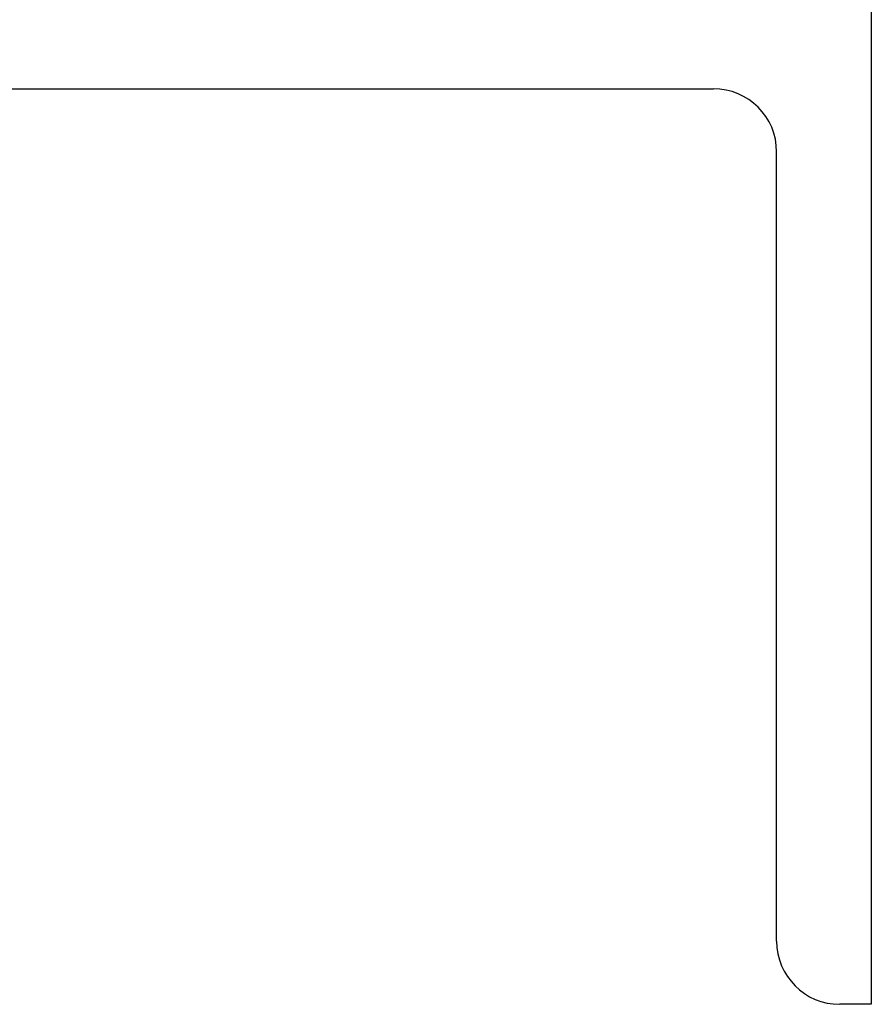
# Model space of a CAD drawing. Header units: inches. Extents: x 0.1 to 43.9, y 0.1 to 33.9.
# Tile 14 of 50: x 11.4 to 12.3, y 10.1 to 11. Entities that reach past the tile are written whole.
import ezdxf

# ---------------------------------------------------------------- set-up
doc = ezdxf.new("R2010")
doc.units = ezdxf.units.IN
doc.header["$MEASUREMENT"] = 0

msp = doc.modelspace()

# ---------------------------------------------------------------- linework, layer by layer
at = {"color": 7, "linetype": 'Continuous', "lineweight": 25}
for p, q in [((12.27374, 11.06102), (12.27374, 10.06102)), ((11.33624, 10.96727), (12.11749, 10.96727)), ((12.17999, 10.12352), (12.17999, 10.90477)), ((12.27374, 10.06102), (12.24249, 10.06102))]:
    msp.add_line(p, q, dxfattribs=at)
for centre, start, end in [((12.11749, 10.90477), 0, 90), ((12.24249, 10.12352), 180, 270)]:
    msp.add_arc(centre, 0.0625, start, end, dxfattribs=at)

doc.saveas('drawing.dxf')
